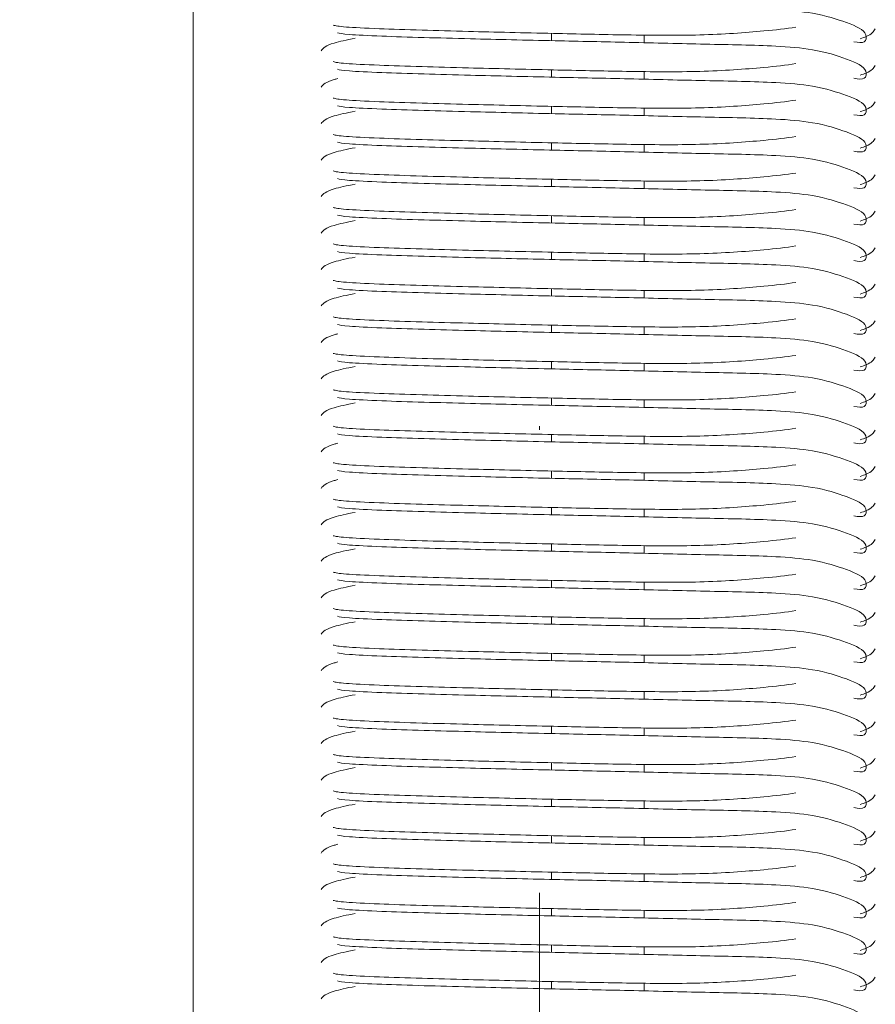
# Model space of a CAD drawing. Header units: millimetres. Extents: x 16720 to 74016, y 25810 to 81213.
# Tile 85 of 256: x 32332 to 32356, y 31186 to 31213. Entities that reach past the tile are written whole.
import ezdxf

# ---------------------------------------------------------------- set-up
doc = ezdxf.new("R2010")
doc.units = ezdxf.units.MM
doc.linetypes.add('DASHDOTX2', pattern=[50.8, 25.4, -12.7, 0, -12.7])
for name, color, linetype, lineweight in [('_OŚ', 165, 'DASHDOTX2', 9), ('_STOLARKA', 150, 'Continuous', 18), ('_WYMIAR', 151, 'Continuous', 9), ('_WYPOSAŻENIE', 157, 'Continuous', 5)]:
    doc.layers.add(name, color=color, linetype=linetype, lineweight=lineweight)

# ---------------------------------------------------------------- blocks, each defined once
blk = doc.blocks.new('brama 3m')
at = {"layer": '_STOLARKA'}
blk.add_lwpolyline([(150, -5), (-150, -5), (-150, 0), (150, 0)], close=True, dxfattribs=at)
at = {"layer": '_WYPOSAŻENIE', "linetype": 'Continuous'}
for p, q in [((29.069, -14.83), (29.269, -14.83)), ((30.069, -14.83), (30.269, -14.83)), ((31.069, -14.83), (31.269, -14.83)), ((32.069, -14.83), (32.269, -14.83)), ((33.069, -14.83), (33.269, -14.83)), ((34.069, -14.83), (34.269, -14.83)), ((35.069, -14.83), (35.269, -14.83)), ((36.069, -14.83), (36.269, -14.83)), ((37.069, -14.83), (37.269, -14.83)), ((38.069, -14.83), (38.269, -14.83)), ((39.069, -14.83), (39.269, -14.83)), ((40.069, -14.83), (40.269, -14.83)), ((41.069, -14.83), (41.269, -14.83)), ((42.069, -14.83), (42.269, -14.83)), ((43.069, -14.83), (43.269, -14.83)), ((44.069, -14.83), (44.269, -14.83)), ((45.069, -14.83), (45.269, -14.83)), ((46.069, -14.83), (46.269, -14.83)), ((47.069, -14.83), (47.269, -14.83)), ((48.069, -14.83), (48.269, -14.83)), ((49.069, -14.83), (49.269, -14.83)), ((50.069, -14.83), (50.269, -14.83)), ((51.069, -14.83), (51.269, -14.83)), ((52.069, -14.83), (52.269, -14.83)), ((53.069, -14.83), (53.269, -14.83)), ((54.069, -14.83), (54.269, -14.83)), ((55.069, -14.83), (55.269, -14.83)), ((29.228, -17.37), (29.013, -17.37)), ((30.228, -17.37), (30.013, -17.37)), ((31.228, -17.37), (31.013, -17.37)), ((32.228, -17.37), (32.013, -17.37)), ((33.228, -17.37), (33.013, -17.37)), ((34.228, -17.37), (34.013, -17.37)), ((35.228, -17.37), (35.013, -17.37)), ((36.228, -17.37), (36.013, -17.37)), ((37.228, -17.37), (37.013, -17.37)), ((38.228, -17.37), (38.013, -17.37)), ((39.228, -17.37), (39.013, -17.37)), ((40.228, -17.37), (40.013, -17.37)), ((41.228, -17.37), (41.013, -17.37)), ((42.228, -17.37), (42.013, -17.37)), ((43.228, -17.37), (43.013, -17.37)), ((44.228, -17.37), (44.013, -17.37)), ((45.228, -17.37), (45.013, -17.37)), ((46.228, -17.37), (46.013, -17.37)), ((47.228, -17.37), (47.013, -17.37)), ((48.228, -17.37), (48.013, -17.37)), ((49.228, -17.37), (49.013, -17.37)), ((50.228, -17.37), (50.013, -17.37)), ((51.228, -17.37), (51.013, -17.37)), ((52.228, -17.37), (52.013, -17.37)), ((53.228, -17.37), (53.013, -17.37)), ((54.228, -17.37), (54.013, -17.37)), ((55.228, -17.37), (55.013, -17.37))]:
    blk.add_line(p, q, dxfattribs=at)
for points, knots in [([(28.794, -8.512), (28.869, -8.57), (28.974, -8.679), (29.091, -9.205), (29.135, -9.447)], [0, 0, 0, 0, 0.1038127, 0.1660918, 0.1660918, 0.1660918, 0.1660918]), ([(29.794, -8.512), (29.869, -8.57), (29.974, -8.679), (30.091, -9.205), (30.135, -9.447)], [0, 0, 0, 0, 0.1038127, 0.1660918, 0.1660918, 0.1660918, 0.1660918]), ([(30.794, -8.512), (30.869, -8.57), (30.974, -8.679), (31.091, -9.205), (31.135, -9.447)], [0, 0, 0, 0, 0.1038127, 0.1660918, 0.1660918, 0.1660918, 0.1660918]), ([(31.794, -8.512), (31.869, -8.57), (31.974, -8.679), (32.091, -9.205), (32.135, -9.447)], [0, 0, 0, 0, 0.1038127, 0.1660918, 0.1660918, 0.1660918, 0.1660918]), ([(32.794, -8.512), (32.869, -8.57), (32.943, -8.647), (33.023, -8.932), (33.033, -8.967)], [0, 0, 0, 0, 0.1038127, 0.1172107, 0.1172107, 0.1172107, 0.1172107]), ([(33.794, -8.512), (33.869, -8.57), (33.974, -8.679), (34.091, -9.205), (34.135, -9.447)], [0, 0, 0, 0, 0.1038127, 0.1660918, 0.1660918, 0.1660918, 0.1660918]), ([(34.794, -8.512), (34.869, -8.57), (34.974, -8.679), (35.091, -9.205), (35.135, -9.447)], [0, 0, 0, 0, 0.1038127, 0.1660918, 0.1660918, 0.1660918, 0.1660918]), ([(35.794, -8.512), (35.869, -8.57), (35.974, -8.679), (36.091, -9.205), (36.135, -9.447)], [0, 0, 0, 0, 0.1038127, 0.1660918, 0.1660918, 0.1660918, 0.1660918]), ([(36.794, -8.512), (36.869, -8.57), (36.974, -8.679), (37.091, -9.205), (37.135, -9.447)], [0, 0, 0, 0, 0.1038127, 0.1660918, 0.1660918, 0.1660918, 0.1660918]), ([(37.794, -8.512), (37.869, -8.57), (37.943, -8.647), (38.023, -8.932), (38.033, -8.967)], [0, 0, 0, 0, 0.1038127, 0.1172107, 0.1172107, 0.1172107, 0.1172107]), ([(38.794, -8.512), (38.869, -8.57), (38.974, -8.679), (39.091, -9.205), (39.135, -9.447)], [0, 0, 0, 0, 0.1038127, 0.1660918, 0.1660918, 0.1660918, 0.1660918]), ([(39.794, -8.512), (39.869, -8.57), (39.974, -8.679), (40.091, -9.205), (40.135, -9.447)], [0, 0, 0, 0, 0.1038127, 0.1660918, 0.1660918, 0.1660918, 0.1660918]), ([(40.794, -8.512), (40.869, -8.57), (40.974, -8.679), (41.091, -9.205), (41.135, -9.447)], [0, 0, 0, 0, 0.1038127, 0.1660918, 0.1660918, 0.1660918, 0.1660918]), ([(41.794, -8.512), (41.869, -8.57), (41.974, -8.679), (42.091, -9.205), (42.135, -9.447)], [0, 0, 0, 0, 0.1038127, 0.1660918, 0.1660918, 0.1660918, 0.1660918]), ([(42.794, -8.512), (42.869, -8.57), (42.943, -8.647), (43.023, -8.932), (43.033, -8.967)], [0, 0, 0, 0, 0.1038127, 0.1172107, 0.1172107, 0.1172107, 0.1172107]), ([(43.794, -8.512), (43.869, -8.57), (43.943, -8.647), (44.023, -8.932), (44.033, -8.967)], [0, 0, 0, 0, 0.1038127, 0.1172107, 0.1172107, 0.1172107, 0.1172107]), ([(44.794, -8.512), (44.869, -8.57), (44.974, -8.679), (45.091, -9.205), (45.135, -9.447)], [0, 0, 0, 0, 0.1038127, 0.1660918, 0.1660918, 0.1660918, 0.1660918]), ([(45.794, -8.512), (45.869, -8.57), (45.974, -8.679), (46.091, -9.205), (46.135, -9.447)], [0, 0, 0, 0, 0.1038127, 0.1660918, 0.1660918, 0.1660918, 0.1660918]), ([(46.794, -8.512), (46.869, -8.57), (46.943, -8.647), (47.023, -8.932), (47.033, -8.967)], [0, 0, 0, 0, 0.1038127, 0.1172107, 0.1172107, 0.1172107, 0.1172107]), ([(47.794, -8.512), (47.869, -8.57), (47.974, -8.679), (48.091, -9.205), (48.135, -9.447)], [0, 0, 0, 0, 0.1038127, 0.1660918, 0.1660918, 0.1660918, 0.1660918]), ([(48.794, -8.512), (48.869, -8.57), (48.974, -8.679), (49.091, -9.205), (49.135, -9.447)], [0, 0, 0, 0, 0.1038127, 0.1660918, 0.1660918, 0.1660918, 0.1660918]), ([(49.794, -8.512), (49.869, -8.57), (49.974, -8.679), (50.091, -9.205), (50.135, -9.447)], [0, 0, 0, 0, 0.1038127, 0.1660918, 0.1660918, 0.1660918, 0.1660918]), ([(50.794, -8.512), (50.869, -8.57), (50.974, -8.679), (51.091, -9.205), (51.135, -9.447)], [0, 0, 0, 0, 0.1038127, 0.1660918, 0.1660918, 0.1660918, 0.1660918]), ([(51.794, -8.512), (51.869, -8.57), (51.974, -8.679), (52.091, -9.205), (52.135, -9.447)], [0, 0, 0, 0, 0.1038127, 0.1660918, 0.1660918, 0.1660918, 0.1660918]), ([(52.794, -8.512), (52.869, -8.57), (52.974, -8.679), (53.091, -9.205), (53.135, -9.447)], [0, 0, 0, 0, 0.1038127, 0.1660918, 0.1660918, 0.1660918, 0.1660918]), ([(53.794, -8.512), (53.869, -8.57), (53.943, -8.647), (54.023, -8.932), (54.033, -8.967)], [0, 0, 0, 0, 0.1038127, 0.1172107, 0.1172107, 0.1172107, 0.1172107]), ([(54.794, -8.512), (54.869, -8.57), (54.974, -8.679), (55.091, -9.205), (55.135, -9.447)], [0, 0, 0, 0, 0.1038127, 0.1660918, 0.1660918, 0.1660918, 0.1660918]), ([(29.44, -21.526), (29.399, -21.259), (29.314, -20.497), (29.204, -18.965), (29.223, -16.938), (29.271, -14.705), (29.317, -12.773), (29.36, -11.185), (29.398, -9.993), (29.447, -9.053), (29.477, -8.909), (29.496, -8.839)], [0.2044578, 0.2044578, 0.2044578, 0.2044578, 0.2654214, 0.3635229, 0.4584069, 0.5482707, 0.6585292, 0.7285227, 0.8078598, 0.8993998, 1, 1, 1, 1]), ([(30.44, -21.526), (30.399, -21.259), (30.314, -20.497), (30.204, -18.965), (30.223, -16.938), (30.271, -14.705), (30.317, -12.773), (30.36, -11.185), (30.398, -9.993), (30.447, -9.053), (30.477, -8.909), (30.496, -8.839)], [0.2044578, 0.2044578, 0.2044578, 0.2044578, 0.2654214, 0.3635229, 0.4584069, 0.5482707, 0.6585292, 0.7285227, 0.8078598, 0.8993998, 1, 1, 1, 1]), ([(31.44, -21.526), (31.399, -21.259), (31.314, -20.497), (31.204, -18.965), (31.223, -16.938), (31.271, -14.705), (31.317, -12.773), (31.36, -11.185), (31.398, -9.993), (31.447, -9.053), (31.477, -8.909), (31.496, -8.839)], [0.2044578, 0.2044578, 0.2044578, 0.2044578, 0.2654214, 0.3635229, 0.4584069, 0.5482707, 0.6585292, 0.7285227, 0.8078598, 0.8993998, 1, 1, 1, 1]), ([(32.44, -21.526), (32.399, -21.259), (32.314, -20.497), (32.204, -18.965), (32.223, -16.938), (32.271, -14.705), (32.317, -12.773), (32.36, -11.185), (32.398, -9.993), (32.447, -9.053), (32.477, -8.909), (32.496, -8.839)], [0.2044578, 0.2044578, 0.2044578, 0.2044578, 0.2654214, 0.3635229, 0.4584069, 0.5482707, 0.6585292, 0.7285227, 0.8078598, 0.8993998, 1, 1, 1, 1]), ([(33.44, -21.526), (33.399, -21.259), (33.314, -20.497), (33.204, -18.965), (33.223, -16.938), (33.271, -14.705), (33.317, -12.773), (33.36, -11.185), (33.398, -9.993), (33.447, -9.053), (33.477, -8.909), (33.496, -8.839)], [0.2044578, 0.2044578, 0.2044578, 0.2044578, 0.2654214, 0.3635229, 0.4584069, 0.5482707, 0.6585292, 0.7285227, 0.8078598, 0.8993998, 1, 1, 1, 1]), ([(34.44, -21.526), (34.399, -21.259), (34.314, -20.497), (34.204, -18.965), (34.223, -16.938), (34.271, -14.705), (34.317, -12.773), (34.36, -11.185), (34.398, -9.993), (34.447, -9.053), (34.477, -8.909), (34.496, -8.839)], [0.2044578, 0.2044578, 0.2044578, 0.2044578, 0.2654214, 0.3635229, 0.4584069, 0.5482707, 0.6585292, 0.7285227, 0.8078598, 0.8993998, 1, 1, 1, 1]), ([(35.44, -21.526), (35.399, -21.259), (35.314, -20.497), (35.204, -18.965), (35.223, -16.938), (35.271, -14.705), (35.317, -12.773), (35.36, -11.185), (35.398, -9.993), (35.447, -9.053), (35.477, -8.909), (35.496, -8.839)], [0.2044578, 0.2044578, 0.2044578, 0.2044578, 0.2654214, 0.3635229, 0.4584069, 0.5482707, 0.6585292, 0.7285227, 0.8078598, 0.8993998, 1, 1, 1, 1]), ([(36.44, -21.526), (36.399, -21.259), (36.314, -20.497), (36.204, -18.965), (36.223, -16.938), (36.271, -14.705), (36.317, -12.773), (36.36, -11.185), (36.398, -9.993), (36.447, -9.053), (36.477, -8.909), (36.496, -8.839)], [0.2044578, 0.2044578, 0.2044578, 0.2044578, 0.2654214, 0.3635229, 0.4584069, 0.5482707, 0.6585292, 0.7285227, 0.8078598, 0.8993998, 1, 1, 1, 1]), ([(37.44, -21.526), (37.399, -21.259), (37.314, -20.497), (37.204, -18.965), (37.223, -16.938), (37.271, -14.705), (37.317, -12.773), (37.36, -11.185), (37.398, -9.993), (37.447, -9.053), (37.477, -8.909), (37.496, -8.839)], [0.2044578, 0.2044578, 0.2044578, 0.2044578, 0.2654214, 0.3635229, 0.4584069, 0.5482707, 0.6585292, 0.7285227, 0.8078598, 0.8993998, 1, 1, 1, 1]), ([(38.44, -21.526), (38.399, -21.259), (38.314, -20.497), (38.204, -18.965), (38.223, -16.938), (38.271, -14.705), (38.317, -12.773), (38.36, -11.185), (38.398, -9.993), (38.447, -9.053), (38.477, -8.909), (38.496, -8.839)], [0.2044578, 0.2044578, 0.2044578, 0.2044578, 0.2654214, 0.3635229, 0.4584069, 0.5482707, 0.6585292, 0.7285227, 0.8078598, 0.8993998, 1, 1, 1, 1]), ([(39.44, -21.526), (39.399, -21.259), (39.314, -20.497), (39.204, -18.965), (39.223, -16.938), (39.271, -14.705), (39.317, -12.773), (39.36, -11.185), (39.398, -9.993), (39.447, -9.053), (39.477, -8.909), (39.496, -8.839)], [0.2044578, 0.2044578, 0.2044578, 0.2044578, 0.2654214, 0.3635229, 0.4584069, 0.5482707, 0.6585292, 0.7285227, 0.8078598, 0.8993998, 1, 1, 1, 1]), ([(40.44, -21.526), (40.399, -21.259), (40.314, -20.497), (40.204, -18.965), (40.223, -16.938), (40.271, -14.705), (40.317, -12.773), (40.36, -11.185), (40.398, -9.993), (40.447, -9.053), (40.477, -8.909), (40.496, -8.839)], [0.2044578, 0.2044578, 0.2044578, 0.2044578, 0.2654214, 0.3635229, 0.4584069, 0.5482707, 0.6585292, 0.7285227, 0.8078598, 0.8993998, 1, 1, 1, 1]), ([(41.44, -21.526), (41.399, -21.259), (41.314, -20.497), (41.204, -18.965), (41.223, -16.938), (41.271, -14.705), (41.317, -12.773), (41.36, -11.185), (41.398, -9.993), (41.447, -9.053), (41.477, -8.909), (41.496, -8.839)], [0.2044578, 0.2044578, 0.2044578, 0.2044578, 0.2654214, 0.3635229, 0.4584069, 0.5482707, 0.6585292, 0.7285227, 0.8078598, 0.8993998, 1, 1, 1, 1]), ([(42.44, -21.526), (42.399, -21.259), (42.314, -20.497), (42.204, -18.965), (42.223, -16.938), (42.271, -14.705), (42.317, -12.773), (42.36, -11.185), (42.398, -9.993), (42.447, -9.053), (42.477, -8.909), (42.496, -8.839)], [0.2044578, 0.2044578, 0.2044578, 0.2044578, 0.2654214, 0.3635229, 0.4584069, 0.5482707, 0.6585292, 0.7285227, 0.8078598, 0.8993998, 1, 1, 1, 1]), ([(43.44, -21.526), (43.399, -21.259), (43.314, -20.497), (43.204, -18.965), (43.223, -16.938), (43.271, -14.705), (43.317, -12.773), (43.36, -11.185), (43.398, -9.993), (43.447, -9.053), (43.477, -8.909), (43.496, -8.839)], [0.2044578, 0.2044578, 0.2044578, 0.2044578, 0.2654214, 0.3635229, 0.4584069, 0.5482707, 0.6585292, 0.7285227, 0.8078598, 0.8993998, 1, 1, 1, 1]), ([(44.44, -21.526), (44.399, -21.259), (44.314, -20.497), (44.204, -18.965), (44.223, -16.938), (44.271, -14.705), (44.317, -12.773), (44.36, -11.185), (44.398, -9.993), (44.447, -9.053), (44.477, -8.909), (44.496, -8.839)], [0.2044578, 0.2044578, 0.2044578, 0.2044578, 0.2654214, 0.3635229, 0.4584069, 0.5482707, 0.6585292, 0.7285227, 0.8078598, 0.8993998, 1, 1, 1, 1]), ([(45.44, -21.526), (45.399, -21.259), (45.314, -20.497), (45.204, -18.965), (45.223, -16.938), (45.271, -14.705), (45.317, -12.773), (45.36, -11.185), (45.398, -9.993), (45.447, -9.053), (45.477, -8.909), (45.496, -8.839)], [0.2044578, 0.2044578, 0.2044578, 0.2044578, 0.2654214, 0.3635229, 0.4584069, 0.5482707, 0.6585292, 0.7285227, 0.8078598, 0.8993998, 1, 1, 1, 1]), ([(46.44, -21.526), (46.399, -21.259), (46.314, -20.497), (46.204, -18.965), (46.223, -16.938), (46.271, -14.705), (46.317, -12.773), (46.36, -11.185), (46.398, -9.993), (46.447, -9.053), (46.477, -8.909), (46.496, -8.839)], [0.2044578, 0.2044578, 0.2044578, 0.2044578, 0.2654214, 0.3635229, 0.4584069, 0.5482707, 0.6585292, 0.7285227, 0.8078598, 0.8993998, 1, 1, 1, 1]), ([(47.44, -21.526), (47.399, -21.259), (47.314, -20.497), (47.204, -18.965), (47.223, -16.938), (47.271, -14.705), (47.317, -12.773), (47.36, -11.185), (47.398, -9.993), (47.447, -9.053), (47.477, -8.909), (47.496, -8.839)], [0.2044578, 0.2044578, 0.2044578, 0.2044578, 0.2654214, 0.3635229, 0.4584069, 0.5482707, 0.6585292, 0.7285227, 0.8078598, 0.8993998, 1, 1, 1, 1]), ([(48.44, -21.526), (48.399, -21.259), (48.314, -20.497), (48.204, -18.965), (48.223, -16.938), (48.271, -14.705), (48.317, -12.773), (48.36, -11.185), (48.398, -9.993), (48.447, -9.053), (48.477, -8.909), (48.496, -8.839)], [0.2044578, 0.2044578, 0.2044578, 0.2044578, 0.2654214, 0.3635229, 0.4584069, 0.5482707, 0.6585292, 0.7285227, 0.8078598, 0.8993998, 1, 1, 1, 1]), ([(49.44, -21.526), (49.399, -21.259), (49.314, -20.497), (49.204, -18.965), (49.223, -16.938), (49.271, -14.705), (49.317, -12.773), (49.36, -11.185), (49.398, -9.993), (49.447, -9.053), (49.477, -8.909), (49.496, -8.839)], [0.2044578, 0.2044578, 0.2044578, 0.2044578, 0.2654214, 0.3635229, 0.4584069, 0.5482707, 0.6585292, 0.7285227, 0.8078598, 0.8993998, 1, 1, 1, 1]), ([(50.44, -21.526), (50.399, -21.259), (50.314, -20.497), (50.204, -18.965), (50.223, -16.938), (50.271, -14.705), (50.317, -12.773), (50.36, -11.185), (50.398, -9.993), (50.447, -9.053), (50.477, -8.909), (50.496, -8.839)], [0.2044578, 0.2044578, 0.2044578, 0.2044578, 0.2654214, 0.3635229, 0.4584069, 0.5482707, 0.6585292, 0.7285227, 0.8078598, 0.8993998, 1, 1, 1, 1]), ([(51.44, -21.526), (51.399, -21.259), (51.314, -20.497), (51.204, -18.965), (51.223, -16.938), (51.271, -14.705), (51.317, -12.773), (51.36, -11.185), (51.398, -9.993), (51.447, -9.053), (51.477, -8.909), (51.496, -8.839)], [0.2044578, 0.2044578, 0.2044578, 0.2044578, 0.2654214, 0.3635229, 0.4584069, 0.5482707, 0.6585292, 0.7285227, 0.8078598, 0.8993998, 1, 1, 1, 1]), ([(52.44, -21.526), (52.399, -21.259), (52.314, -20.497), (52.204, -18.965), (52.223, -16.938), (52.271, -14.705), (52.317, -12.773), (52.36, -11.185), (52.398, -9.993), (52.447, -9.053), (52.477, -8.909), (52.496, -8.839)], [0.2044578, 0.2044578, 0.2044578, 0.2044578, 0.2654214, 0.3635229, 0.4584069, 0.5482707, 0.6585292, 0.7285227, 0.8078598, 0.8993998, 1, 1, 1, 1]), ([(53.44, -21.526), (53.399, -21.259), (53.314, -20.497), (53.204, -18.965), (53.223, -16.938), (53.271, -14.705), (53.317, -12.773), (53.36, -11.185), (53.398, -9.993), (53.447, -9.053), (53.477, -8.909), (53.496, -8.839)], [0.2044578, 0.2044578, 0.2044578, 0.2044578, 0.2654214, 0.3635229, 0.4584069, 0.5482707, 0.6585292, 0.7285227, 0.8078598, 0.8993998, 1, 1, 1, 1]), ([(54.44, -21.526), (54.399, -21.259), (54.314, -20.497), (54.204, -18.965), (54.223, -16.938), (54.271, -14.705), (54.317, -12.773), (54.36, -11.185), (54.398, -9.993), (54.447, -9.053), (54.477, -8.909), (54.496, -8.839)], [0.2044578, 0.2044578, 0.2044578, 0.2044578, 0.2654214, 0.3635229, 0.4584069, 0.5482707, 0.6585292, 0.7285227, 0.8078598, 0.8993998, 1, 1, 1, 1]), ([(55.44, -21.526), (55.399, -21.259), (55.314, -20.497), (55.204, -18.965), (55.223, -16.938), (55.271, -14.705), (55.317, -12.773), (55.36, -11.185), (55.398, -9.993), (55.447, -9.053), (55.477, -8.909), (55.496, -8.839)], [0.2044578, 0.2044578, 0.2044578, 0.2044578, 0.2654214, 0.3635229, 0.4584069, 0.5482707, 0.6585292, 0.7285227, 0.8078598, 0.8993998, 1, 1, 1, 1]), ([(29.286, -8.963), (29.269, -9.02), (29.242, -9.148), (29.195, -10.063), (29.158, -11.243), (29.116, -12.824), (29.069, -14.767), (29.024, -17.005), (28.968, -19.127), (28.947, -20.722), (28.843, -22.077), (28.548, -23.004), (28.321, -23.495), (27.986, -23.44), (28.02, -23.237), (28.038, -23.112)], [0.0012472, 0.0012472, 0.0012472, 0.0012472, 0.0974026, 0.1862933, 0.2634889, 0.3317397, 0.4390534, 0.5275024, 0.6217193, 0.7212039, 0.7786993, 0.8456033, 0.9199707, 0.9597928, 1, 1, 1, 1]), ([(30.286, -8.963), (30.269, -9.02), (30.242, -9.148), (30.195, -10.063), (30.158, -11.243), (30.116, -12.824), (30.069, -14.767), (30.024, -17.005), (29.968, -19.127), (29.947, -20.722), (29.843, -22.077), (29.548, -23.004), (29.321, -23.495), (28.986, -23.44), (29.02, -23.237), (29.038, -23.112)], [0.0012472, 0.0012472, 0.0012472, 0.0012472, 0.0974026, 0.1862933, 0.2634889, 0.3317397, 0.4390534, 0.5275024, 0.6217193, 0.7212039, 0.7786993, 0.8456033, 0.9199707, 0.9597928, 1, 1, 1, 1]), ([(31.286, -8.963), (31.269, -9.02), (31.242, -9.148), (31.195, -10.063), (31.158, -11.243), (31.116, -12.824), (31.069, -14.767), (31.024, -17.005), (30.968, -19.127), (30.947, -20.722), (30.843, -22.077), (30.548, -23.004), (30.321, -23.495), (29.986, -23.44), (30.02, -23.237), (30.038, -23.112)], [0.0012472, 0.0012472, 0.0012472, 0.0012472, 0.0974026, 0.1862933, 0.2634889, 0.3317397, 0.4390534, 0.5275024, 0.6217193, 0.7212039, 0.7786993, 0.8456033, 0.9199707, 0.9597928, 1, 1, 1, 1]), ([(32.286, -8.963), (32.269, -9.02), (32.242, -9.148), (32.195, -10.063), (32.158, -11.243), (32.116, -12.824), (32.069, -14.767), (32.024, -17.005), (31.968, -19.127), (31.947, -20.722), (31.843, -22.077), (31.548, -23.004), (31.321, -23.495), (30.986, -23.44), (31.02, -23.237), (31.038, -23.112)], [0.0012472, 0.0012472, 0.0012472, 0.0012472, 0.0974026, 0.1862933, 0.2634889, 0.3317397, 0.4390534, 0.5275024, 0.6217193, 0.7212039, 0.7786993, 0.8456033, 0.9199707, 0.9597928, 1, 1, 1, 1]), ([(33.286, -8.963), (33.269, -9.02), (33.242, -9.148), (33.195, -10.063), (33.158, -11.243), (33.116, -12.824), (33.069, -14.767), (33.024, -17.005), (32.968, -19.127), (32.947, -20.722), (32.843, -22.077), (32.548, -23.004), (32.321, -23.495), (31.986, -23.44), (32.02, -23.237), (32.038, -23.112)], [0.0012472, 0.0012472, 0.0012472, 0.0012472, 0.0974026, 0.1862933, 0.2634889, 0.3317397, 0.4390534, 0.5275024, 0.6217193, 0.7212039, 0.7786993, 0.8456033, 0.9199707, 0.9597928, 1, 1, 1, 1]), ([(34.286, -8.963), (34.269, -9.02), (34.242, -9.148), (34.195, -10.063), (34.158, -11.243), (34.116, -12.824), (34.069, -14.767), (34.024, -17.005), (33.968, -19.127), (33.947, -20.722), (33.843, -22.077), (33.548, -23.004), (33.321, -23.495), (32.986, -23.44), (33.02, -23.237), (33.038, -23.112)], [0.0012472, 0.0012472, 0.0012472, 0.0012472, 0.0974026, 0.1862933, 0.2634889, 0.3317397, 0.4390534, 0.5275024, 0.6217193, 0.7212039, 0.7786993, 0.8456033, 0.9199707, 0.9597928, 1, 1, 1, 1]), ([(35.286, -8.963), (35.269, -9.02), (35.242, -9.148), (35.195, -10.063), (35.158, -11.243), (35.116, -12.824), (35.069, -14.767), (35.024, -17.005), (34.968, -19.127), (34.947, -20.722), (34.843, -22.077), (34.548, -23.004), (34.321, -23.495), (33.986, -23.44), (34.02, -23.237), (34.038, -23.112)], [0.0012472, 0.0012472, 0.0012472, 0.0012472, 0.0974026, 0.1862933, 0.2634889, 0.3317397, 0.4390534, 0.5275024, 0.6217193, 0.7212039, 0.7786993, 0.8456033, 0.9199707, 0.9597928, 1, 1, 1, 1]), ([(36.286, -8.963), (36.269, -9.02), (36.242, -9.148), (36.195, -10.063), (36.158, -11.243), (36.116, -12.824), (36.069, -14.767), (36.024, -17.005), (35.968, -19.127), (35.947, -20.722), (35.843, -22.077), (35.548, -23.004), (35.321, -23.495), (34.986, -23.44), (35.02, -23.237), (35.038, -23.112)], [0.0012472, 0.0012472, 0.0012472, 0.0012472, 0.0974026, 0.1862933, 0.2634889, 0.3317397, 0.4390534, 0.5275024, 0.6217193, 0.7212039, 0.7786993, 0.8456033, 0.9199707, 0.9597928, 1, 1, 1, 1]), ([(37.286, -8.963), (37.269, -9.02), (37.242, -9.148), (37.195, -10.063), (37.158, -11.243), (37.116, -12.824), (37.069, -14.767), (37.024, -17.005), (36.968, -19.127), (36.947, -20.722), (36.843, -22.077), (36.548, -23.004), (36.321, -23.495), (35.986, -23.44), (36.02, -23.237), (36.038, -23.112)], [0.0012472, 0.0012472, 0.0012472, 0.0012472, 0.0974026, 0.1862933, 0.2634889, 0.3317397, 0.4390534, 0.5275024, 0.6217193, 0.7212039, 0.7786993, 0.8456033, 0.9199707, 0.9597928, 1, 1, 1, 1]), ([(38.286, -8.963), (38.269, -9.02), (38.242, -9.148), (38.195, -10.063), (38.158, -11.243), (38.116, -12.824), (38.069, -14.767), (38.024, -17.005), (37.968, -19.127), (37.947, -20.722), (37.843, -22.077), (37.548, -23.004), (37.321, -23.495), (36.986, -23.44), (37.02, -23.237), (37.038, -23.112)], [0.0012472, 0.0012472, 0.0012472, 0.0012472, 0.0974026, 0.1862933, 0.2634889, 0.3317397, 0.4390534, 0.5275024, 0.6217193, 0.7212039, 0.7786993, 0.8456033, 0.9199707, 0.9597928, 1, 1, 1, 1]), ([(39.286, -8.963), (39.269, -9.02), (39.242, -9.148), (39.195, -10.063), (39.158, -11.243), (39.116, -12.824), (39.069, -14.767), (39.024, -17.005), (38.968, -19.127), (38.947, -20.722), (38.843, -22.077), (38.548, -23.004), (38.321, -23.495), (37.986, -23.44), (38.02, -23.237), (38.038, -23.112)], [0.0012472, 0.0012472, 0.0012472, 0.0012472, 0.0974026, 0.1862933, 0.2634889, 0.3317397, 0.4390534, 0.5275024, 0.6217193, 0.7212039, 0.7786993, 0.8456033, 0.9199707, 0.9597928, 1, 1, 1, 1]), ([(40.286, -8.963), (40.269, -9.02), (40.242, -9.148), (40.195, -10.063), (40.158, -11.243), (40.116, -12.824), (40.069, -14.767), (40.024, -17.005), (39.968, -19.127), (39.947, -20.722), (39.843, -22.077), (39.548, -23.004), (39.321, -23.495), (38.986, -23.44), (39.02, -23.237), (39.038, -23.112)], [0.0012472, 0.0012472, 0.0012472, 0.0012472, 0.0974026, 0.1862933, 0.2634889, 0.3317397, 0.4390534, 0.5275024, 0.6217193, 0.7212039, 0.7786993, 0.8456033, 0.9199707, 0.9597928, 1, 1, 1, 1]), ([(41.286, -8.963), (41.269, -9.02), (41.242, -9.148), (41.195, -10.063), (41.158, -11.243), (41.116, -12.824), (41.069, -14.767), (41.024, -17.005), (40.968, -19.127), (40.947, -20.722), (40.843, -22.077), (40.548, -23.004), (40.321, -23.495), (39.986, -23.44), (40.02, -23.237), (40.038, -23.112)], [0.0012472, 0.0012472, 0.0012472, 0.0012472, 0.0974026, 0.1862933, 0.2634889, 0.3317397, 0.4390534, 0.5275024, 0.6217193, 0.7212039, 0.7786993, 0.8456033, 0.9199707, 0.9597928, 1, 1, 1, 1]), ([(42.286, -8.963), (42.269, -9.02), (42.242, -9.148), (42.195, -10.063), (42.158, -11.243), (42.116, -12.824), (42.069, -14.767), (42.024, -17.005), (41.968, -19.127), (41.947, -20.722), (41.843, -22.077), (41.548, -23.004), (41.321, -23.495), (40.986, -23.44), (41.02, -23.237), (41.038, -23.112)], [0.0012472, 0.0012472, 0.0012472, 0.0012472, 0.0974026, 0.1862933, 0.2634889, 0.3317397, 0.4390534, 0.5275024, 0.6217193, 0.7212039, 0.7786993, 0.8456033, 0.9199707, 0.9597928, 1, 1, 1, 1]), ([(43.286, -8.963), (43.269, -9.02), (43.242, -9.148), (43.195, -10.063), (43.158, -11.243), (43.116, -12.824), (43.069, -14.767), (43.024, -17.005), (42.968, -19.127), (42.947, -20.722), (42.843, -22.077), (42.548, -23.004), (42.321, -23.495), (41.986, -23.44), (42.02, -23.237), (42.038, -23.112)], [0.0012472, 0.0012472, 0.0012472, 0.0012472, 0.0974026, 0.1862933, 0.2634889, 0.3317397, 0.4390534, 0.5275024, 0.6217193, 0.7212039, 0.7786993, 0.8456033, 0.9199707, 0.9597928, 1, 1, 1, 1]), ([(44.286, -8.963), (44.269, -9.02), (44.242, -9.148), (44.195, -10.063), (44.158, -11.243), (44.116, -12.824), (44.069, -14.767), (44.024, -17.005), (43.968, -19.127), (43.947, -20.722), (43.843, -22.077), (43.548, -23.004), (43.321, -23.495), (42.986, -23.44), (43.02, -23.237), (43.038, -23.112)], [0.0012472, 0.0012472, 0.0012472, 0.0012472, 0.0974026, 0.1862933, 0.2634889, 0.3317397, 0.4390534, 0.5275024, 0.6217193, 0.7212039, 0.7786993, 0.8456033, 0.9199707, 0.9597928, 1, 1, 1, 1]), ([(45.286, -8.963), (45.269, -9.02), (45.242, -9.148), (45.195, -10.063), (45.158, -11.243), (45.116, -12.824), (45.069, -14.767), (45.024, -17.005), (44.968, -19.127), (44.947, -20.722), (44.843, -22.077), (44.548, -23.004), (44.321, -23.495), (43.986, -23.44), (44.02, -23.237), (44.038, -23.112)], [0.0012472, 0.0012472, 0.0012472, 0.0012472, 0.0974026, 0.1862933, 0.2634889, 0.3317397, 0.4390534, 0.5275024, 0.6217193, 0.7212039, 0.7786993, 0.8456033, 0.9199707, 0.9597928, 1, 1, 1, 1]), ([(46.286, -8.963), (46.269, -9.02), (46.242, -9.148), (46.195, -10.063), (46.158, -11.243), (46.116, -12.824), (46.069, -14.767), (46.024, -17.005), (45.968, -19.127), (45.947, -20.722), (45.843, -22.077), (45.548, -23.004), (45.321, -23.495), (44.986, -23.44), (45.02, -23.237), (45.038, -23.112)], [0.0012472, 0.0012472, 0.0012472, 0.0012472, 0.0974026, 0.1862933, 0.2634889, 0.3317397, 0.4390534, 0.5275024, 0.6217193, 0.7212039, 0.7786993, 0.8456033, 0.9199707, 0.9597928, 1, 1, 1, 1]), ([(47.286, -8.963), (47.269, -9.02), (47.242, -9.148), (47.195, -10.063), (47.158, -11.243), (47.116, -12.824), (47.069, -14.767), (47.024, -17.005), (46.968, -19.127), (46.947, -20.722), (46.843, -22.077), (46.548, -23.004), (46.321, -23.495), (45.986, -23.44), (46.02, -23.237), (46.038, -23.112)], [0.0012472, 0.0012472, 0.0012472, 0.0012472, 0.0974026, 0.1862933, 0.2634889, 0.3317397, 0.4390534, 0.5275024, 0.6217193, 0.7212039, 0.7786993, 0.8456033, 0.9199707, 0.9597928, 1, 1, 1, 1]), ([(48.286, -8.963), (48.269, -9.02), (48.242, -9.148), (48.195, -10.063), (48.158, -11.243), (48.116, -12.824), (48.069, -14.767), (48.024, -17.005), (47.968, -19.127), (47.947, -20.722), (47.843, -22.077), (47.548, -23.004), (47.321, -23.495), (46.986, -23.44), (47.02, -23.237), (47.038, -23.112)], [0.0012472, 0.0012472, 0.0012472, 0.0012472, 0.0974026, 0.1862933, 0.2634889, 0.3317397, 0.4390534, 0.5275024, 0.6217193, 0.7212039, 0.7786993, 0.8456033, 0.9199707, 0.9597928, 1, 1, 1, 1]), ([(49.286, -8.963), (49.269, -9.02), (49.242, -9.148), (49.195, -10.063), (49.158, -11.243), (49.116, -12.824), (49.069, -14.767), (49.024, -17.005), (48.968, -19.127), (48.947, -20.722), (48.843, -22.077), (48.548, -23.004), (48.321, -23.495), (47.986, -23.44), (48.02, -23.237), (48.038, -23.112)], [0.0012472, 0.0012472, 0.0012472, 0.0012472, 0.0974026, 0.1862933, 0.2634889, 0.3317397, 0.4390534, 0.5275024, 0.6217193, 0.7212039, 0.7786993, 0.8456033, 0.9199707, 0.9597928, 1, 1, 1, 1]), ([(50.286, -8.963), (50.269, -9.02), (50.242, -9.148), (50.195, -10.063), (50.158, -11.243), (50.116, -12.824), (50.069, -14.767), (50.024, -17.005), (49.968, -19.127), (49.947, -20.722), (49.843, -22.077), (49.548, -23.004), (49.321, -23.495), (48.986, -23.44), (49.02, -23.237), (49.038, -23.112)], [0.0012472, 0.0012472, 0.0012472, 0.0012472, 0.0974026, 0.1862933, 0.2634889, 0.3317397, 0.4390534, 0.5275024, 0.6217193, 0.7212039, 0.7786993, 0.8456033, 0.9199707, 0.9597928, 1, 1, 1, 1]), ([(51.286, -8.963), (51.269, -9.02), (51.242, -9.148), (51.195, -10.063), (51.158, -11.243), (51.116, -12.824), (51.069, -14.767), (51.024, -17.005), (50.968, -19.127), (50.947, -20.722), (50.843, -22.077), (50.548, -23.004), (50.321, -23.495), (49.986, -23.44), (50.02, -23.237), (50.038, -23.112)], [0.0012472, 0.0012472, 0.0012472, 0.0012472, 0.0974026, 0.1862933, 0.2634889, 0.3317397, 0.4390534, 0.5275024, 0.6217193, 0.7212039, 0.7786993, 0.8456033, 0.9199707, 0.9597928, 1, 1, 1, 1]), ([(52.286, -8.963), (52.269, -9.02), (52.242, -9.148), (52.195, -10.063), (52.158, -11.243), (52.116, -12.824), (52.069, -14.767), (52.024, -17.005), (51.968, -19.127), (51.947, -20.722), (51.843, -22.077), (51.548, -23.004), (51.321, -23.495), (50.986, -23.44), (51.02, -23.237), (51.038, -23.112)], [0.0012472, 0.0012472, 0.0012472, 0.0012472, 0.0974026, 0.1862933, 0.2634889, 0.3317397, 0.4390534, 0.5275024, 0.6217193, 0.7212039, 0.7786993, 0.8456033, 0.9199707, 0.9597928, 1, 1, 1, 1]), ([(53.286, -8.963), (53.269, -9.02), (53.242, -9.148), (53.195, -10.063), (53.158, -11.243), (53.116, -12.824), (53.069, -14.767), (53.024, -17.005), (52.968, -19.127), (52.947, -20.722), (52.843, -22.077), (52.548, -23.004), (52.321, -23.495), (51.986, -23.44), (52.02, -23.237), (52.038, -23.112)], [0.0012472, 0.0012472, 0.0012472, 0.0012472, 0.0974026, 0.1862933, 0.2634889, 0.3317397, 0.4390534, 0.5275024, 0.6217193, 0.7212039, 0.7786993, 0.8456033, 0.9199707, 0.9597928, 1, 1, 1, 1]), ([(54.286, -8.963), (54.269, -9.02), (54.242, -9.148), (54.195, -10.063), (54.158, -11.243), (54.116, -12.824), (54.069, -14.767), (54.024, -17.005), (53.968, -19.127), (53.947, -20.722), (53.843, -22.077), (53.548, -23.004), (53.321, -23.495), (52.986, -23.44), (53.02, -23.237), (53.038, -23.112)], [0.0012472, 0.0012472, 0.0012472, 0.0012472, 0.0974026, 0.1862933, 0.2634889, 0.3317397, 0.4390534, 0.5275024, 0.6217193, 0.7212039, 0.7786993, 0.8456033, 0.9199707, 0.9597928, 1, 1, 1, 1]), ([(55.286, -8.963), (55.269, -9.02), (55.242, -9.148), (55.195, -10.063), (55.158, -11.243), (55.116, -12.824), (55.069, -14.767), (55.024, -17.005), (54.968, -19.127), (54.947, -20.722), (54.843, -22.077), (54.548, -23.004), (54.321, -23.495), (53.986, -23.44), (54.02, -23.237), (54.038, -23.112)], [0.0012472, 0.0012472, 0.0012472, 0.0012472, 0.0974026, 0.1862933, 0.2634889, 0.3317397, 0.4390534, 0.5275024, 0.6217193, 0.7212039, 0.7786993, 0.8456033, 0.9199707, 0.9597928, 1, 1, 1, 1]), ([(56.286, -8.963), (56.269, -9.02), (56.242, -9.148), (56.195, -10.063), (56.158, -11.243), (56.116, -12.824), (56.069, -14.767), (56.024, -17.005), (55.968, -19.127), (55.947, -20.722), (55.843, -22.077), (55.548, -23.004), (55.321, -23.495), (54.986, -23.44), (55.02, -23.237), (55.038, -23.112)], [0.0012472, 0.0012472, 0.0012472, 0.0012472, 0.0974026, 0.1862933, 0.2634889, 0.3317397, 0.4390534, 0.5275024, 0.6217193, 0.7212039, 0.7786993, 0.8456033, 0.9199707, 0.9597928, 1, 1, 1, 1]), ([(29.391, -23.7), (29.314, -23.655), (29.231, -23.591), (29.143, -23.351), (29.123, -23.289)], [0, 0, 0, 0, 0.080015, 0.1035775, 0.1035775, 0.1035775, 0.1035775]), ([(30.391, -23.7), (30.314, -23.655), (30.231, -23.591), (30.143, -23.351), (30.123, -23.289)], [0, 0, 0, 0, 0.080015, 0.1035775, 0.1035775, 0.1035775, 0.1035775]), ([(31.391, -23.7), (31.314, -23.655), (31.231, -23.591), (31.143, -23.351), (31.123, -23.289)], [0, 0, 0, 0, 0.080015, 0.1035775, 0.1035775, 0.1035775, 0.1035775]), ([(32.391, -23.7), (32.314, -23.655), (32.231, -23.591), (32.143, -23.351), (32.123, -23.289)], [0, 0, 0, 0, 0.080015, 0.1035775, 0.1035775, 0.1035775, 0.1035775]), ([(33.391, -23.7), (33.314, -23.655), (33.231, -23.591), (33.143, -23.351), (33.123, -23.289)], [0, 0, 0, 0, 0.080015, 0.1035775, 0.1035775, 0.1035775, 0.1035775]), ([(34.391, -23.7), (34.314, -23.655), (34.231, -23.591), (34.143, -23.351), (34.123, -23.289)], [0, 0, 0, 0, 0.080015, 0.1035775, 0.1035775, 0.1035775, 0.1035775]), ([(35.391, -23.7), (35.314, -23.655), (35.231, -23.591), (35.143, -23.351), (35.123, -23.289)], [0, 0, 0, 0, 0.080015, 0.1035775, 0.1035775, 0.1035775, 0.1035775]), ([(36.391, -23.7), (36.314, -23.655), (36.231, -23.591), (36.143, -23.351), (36.123, -23.289)], [0, 0, 0, 0, 0.080015, 0.1035775, 0.1035775, 0.1035775, 0.1035775]), ([(37.391, -23.7), (37.314, -23.655), (37.231, -23.591), (37.143, -23.351), (37.123, -23.289)], [0, 0, 0, 0, 0.080015, 0.1035775, 0.1035775, 0.1035775, 0.1035775]), ([(38.391, -23.7), (38.314, -23.655), (38.231, -23.591), (38.143, -23.351), (38.123, -23.289)], [0, 0, 0, 0, 0.080015, 0.1035775, 0.1035775, 0.1035775, 0.1035775]), ([(39.391, -23.7), (39.314, -23.655), (39.231, -23.591), (39.143, -23.351), (39.123, -23.289)], [0, 0, 0, 0, 0.080015, 0.1035775, 0.1035775, 0.1035775, 0.1035775]), ([(40.391, -23.7), (40.314, -23.655), (40.231, -23.591), (40.143, -23.351), (40.123, -23.289)], [0, 0, 0, 0, 0.080015, 0.1035775, 0.1035775, 0.1035775, 0.1035775]), ([(41.391, -23.7), (41.314, -23.655), (41.231, -23.591), (41.143, -23.351), (41.123, -23.289)], [0, 0, 0, 0, 0.080015, 0.1035775, 0.1035775, 0.1035775, 0.1035775]), ([(42.391, -23.7), (42.314, -23.655), (42.231, -23.591), (42.143, -23.351), (42.123, -23.289)], [0, 0, 0, 0, 0.080015, 0.1035775, 0.1035775, 0.1035775, 0.1035775]), ([(43.391, -23.7), (43.314, -23.655), (43.231, -23.591), (43.143, -23.351), (43.123, -23.289)], [0, 0, 0, 0, 0.080015, 0.1035775, 0.1035775, 0.1035775, 0.1035775]), ([(44.391, -23.7), (44.314, -23.655), (44.231, -23.591), (44.143, -23.351), (44.123, -23.289)], [0, 0, 0, 0, 0.080015, 0.1035775, 0.1035775, 0.1035775, 0.1035775]), ([(45.391, -23.7), (45.314, -23.655), (45.231, -23.591), (45.143, -23.351), (45.123, -23.289)], [0, 0, 0, 0, 0.080015, 0.1035775, 0.1035775, 0.1035775, 0.1035775]), ([(46.391, -23.7), (46.314, -23.655), (46.231, -23.591), (46.143, -23.351), (46.123, -23.289)], [0, 0, 0, 0, 0.080015, 0.1035775, 0.1035775, 0.1035775, 0.1035775]), ([(47.391, -23.7), (47.314, -23.655), (47.231, -23.591), (47.143, -23.351), (47.123, -23.289)], [0, 0, 0, 0, 0.080015, 0.1035775, 0.1035775, 0.1035775, 0.1035775]), ([(48.391, -23.7), (48.314, -23.655), (48.231, -23.591), (48.143, -23.351), (48.123, -23.289)], [0, 0, 0, 0, 0.080015, 0.1035775, 0.1035775, 0.1035775, 0.1035775]), ([(49.391, -23.7), (49.314, -23.655), (49.231, -23.591), (49.143, -23.351), (49.123, -23.289)], [0, 0, 0, 0, 0.080015, 0.1035775, 0.1035775, 0.1035775, 0.1035775]), ([(50.391, -23.7), (50.314, -23.655), (50.231, -23.591), (50.143, -23.351), (50.123, -23.289)], [0, 0, 0, 0, 0.080015, 0.1035775, 0.1035775, 0.1035775, 0.1035775]), ([(51.391, -23.7), (51.314, -23.655), (51.231, -23.591), (51.143, -23.351), (51.123, -23.289)], [0, 0, 0, 0, 0.080015, 0.1035775, 0.1035775, 0.1035775, 0.1035775]), ([(52.391, -23.7), (52.314, -23.655), (52.231, -23.591), (52.143, -23.351), (52.123, -23.289)], [0, 0, 0, 0, 0.080015, 0.1035775, 0.1035775, 0.1035775, 0.1035775]), ([(53.391, -23.7), (53.314, -23.655), (53.231, -23.591), (53.143, -23.351), (53.123, -23.289)], [0, 0, 0, 0, 0.080015, 0.1035775, 0.1035775, 0.1035775, 0.1035775]), ([(54.391, -23.7), (54.314, -23.655), (54.231, -23.591), (54.143, -23.351), (54.123, -23.289)], [0, 0, 0, 0, 0.080015, 0.1035775, 0.1035775, 0.1035775, 0.1035775]), ([(55.391, -23.7), (55.314, -23.655), (55.231, -23.591), (55.143, -23.351), (55.123, -23.289)], [0, 0, 0, 0, 0.080015, 0.1035775, 0.1035775, 0.1035775, 0.1035775])]:
    blk.add_open_spline(points, degree=3, knots=knots, dxfattribs=at)

msp = doc.modelspace()

# ---------------------------------------------------------------- linework, layer by layer
at = {"layer": '_OŚ'}
msp.add_line((32346.709, 29280.425), (32346.709, 33191.238), dxfattribs=at)

# ---------------------------------------------------------------- block references
at = {"layer": '_WYMIAR', "rotation": 90}
msp.add_blockref('brama 3m', (32332.209, 31157.425), dxfattribs=at)

doc.saveas('drawing.dxf')
